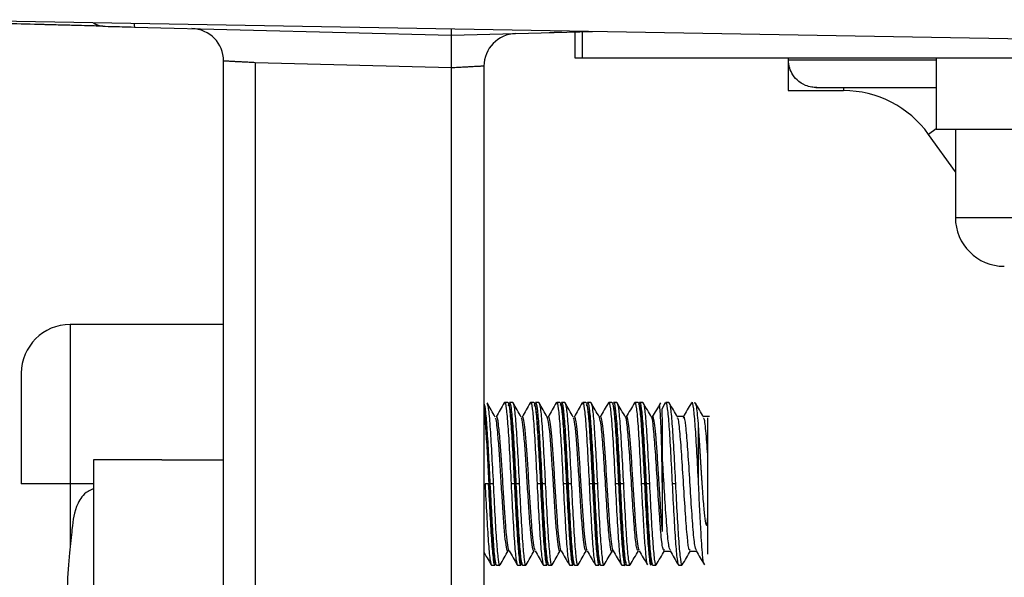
# Model space of a CAD drawing. Header units: millimetres. Extents: x -0.44 to 1.31, y -0.87 to 1.29.
# Tile 127 of 182: x 0.7142 to 0.7445, y -0.1491 to -0.132. Entities that reach past the tile are written whole.
import ezdxf

# ---------------------------------------------------------------- set-up
doc = ezdxf.new("R2010")
doc.units = ezdxf.units.MM

msp = doc.modelspace()

# ---------------------------------------------------------------- linework, layer by layer
at = {"color": 7, "linetype": 'Continuous', "lineweight": 25}
for p, q in [((0.748793, -0.132651), (0.710793, -0.131988)), ((0.716499, -0.132088), (0.7166, -0.132149)), ((0.717754, -0.132214), (0.727493, -0.132469)), ((0.727493, -0.132469), (0.73183, -0.132355)), ((0.731293, -0.133169), (0.731293, -0.132369)), ((0.720493, -0.154969), (0.720493, -0.13326)), ((0.727493, -0.133468), (0.721467, -0.133311)), ((0.721467, -0.133311), (0.721467, -0.154969)), ((0.728493, -0.133417), (0.728493, -0.154969)), ((0.731513, -0.133169), (0.731293, -0.133169)), ((0.749096, -0.133169), (0.731513, -0.133169)), ((0.737843, -0.133169), (0.737843, -0.133219)), ((0.737843, -0.133219), (0.737843, -0.133319)), ((0.737854, -0.133319), (0.737843, -0.133319)), ((0.737843, -0.133319), (0.737843, -0.134169)), ((0.742393, -0.133169), (0.742393, -0.133669)), ((0.727493, -0.154969), (0.727493, -0.133469)), ((0.742393, -0.133669), (0.742393, -0.135369)), ((0.737843, -0.134169), (0.739543, -0.134169)), ((0.738694, -0.134069), (0.742393, -0.134069)), ((0.74298, -0.136668), (0.742155, -0.135513)), ((0.752193, -0.135369), (0.742393, -0.135369)), ((0.74298, -0.135369), (0.74298, -0.137574)), ((0.74298, -0.137574), (0.74298, -0.138069)), ((0.74298, -0.138069), (0.744928, -0.138069)), ((0.720493, -0.141359), (0.715778, -0.141359)), ((0.729117, -0.143798), (0.729128, -0.143759)), ((0.729228, -0.143759), (0.729128, -0.143759)), ((0.729378, -0.143759), (0.729278, -0.143759)), ((0.729917, -0.1438), (0.729928, -0.143759)), ((0.730028, -0.143759), (0.729928, -0.143759)), ((0.730178, -0.143759), (0.730078, -0.143759)), ((0.730716, -0.143802), (0.730728, -0.143759)), ((0.730828, -0.143759), (0.730728, -0.143759)), ((0.730978, -0.143759), (0.730878, -0.143759)), ((0.731515, -0.143805), (0.731528, -0.143759)), ((0.731628, -0.143759), (0.731528, -0.143759)), ((0.731778, -0.143759), (0.731678, -0.143759)), ((0.732316, -0.143803), (0.732328, -0.143759)), ((0.732428, -0.143759), (0.732328, -0.143759)), ((0.732578, -0.143759), (0.732478, -0.143759)), ((0.733117, -0.143799), (0.733128, -0.143759)), ((0.733228, -0.143759), (0.733128, -0.143759)), ((0.733378, -0.143759), (0.733278, -0.143759)), ((0.734067, -0.143768), (0.733957, -0.143958)), ((0.734178, -0.143759), (0.734078, -0.143759)), ((0.734628, -0.144192), (0.734434, -0.144192)), ((0.735428, -0.144192), (0.735234, -0.144192)), ((0.735078, -0.144491), (0.735078, -0.146259)), ((0.718593, -0.145519), (0.716493, -0.145519)), ((0.716493, -0.145519), (0.716493, -0.161419)), ((0.718593, -0.145519), (0.720493, -0.145519)), ((0.715778, -0.146259), (0.714278, -0.146259)), ((0.716493, -0.146259), (0.715778, -0.146259)), ((0.728628, -0.146259), (0.728528, -0.146259)), ((0.728778, -0.146259), (0.728678, -0.146259)), ((0.729428, -0.146259), (0.729328, -0.146259)), ((0.729578, -0.146259), (0.729478, -0.146259)), ((0.730228, -0.146259), (0.730128, -0.146259)), ((0.730378, -0.146259), (0.730278, -0.146259)), ((0.731028, -0.146259), (0.730928, -0.146259)), ((0.731178, -0.146259), (0.731078, -0.146259)), ((0.731828, -0.146259), (0.731728, -0.146259)), ((0.731978, -0.146259), (0.731878, -0.146259)), ((0.732628, -0.146259), (0.732528, -0.146259)), ((0.732778, -0.146259), (0.732678, -0.146259)), ((0.733428, -0.146259), (0.733328, -0.146259)), ((0.733578, -0.146259), (0.733478, -0.146259)), ((0.733975, -0.146259), (0.733978, -0.146259)), ((0.734378, -0.146259), (0.734278, -0.146259)), ((0.735378, -0.147835), (0.735378, -0.147098)), ((0.734028, -0.148326), (0.734221, -0.148326)), ((0.734827, -0.148326), (0.735021, -0.148326)), ((0.728728, -0.148759), (0.728828, -0.148759)), ((0.728878, -0.148759), (0.728978, -0.148759)), ((0.729528, -0.148759), (0.729628, -0.148759)), ((0.729678, -0.148759), (0.729778, -0.148759)), ((0.730328, -0.148759), (0.730428, -0.148759)), ((0.730478, -0.148759), (0.730578, -0.148759)), ((0.731128, -0.148759), (0.731228, -0.148759)), ((0.731278, -0.148759), (0.731378, -0.148759)), ((0.731928, -0.148759), (0.732028, -0.148759)), ((0.732078, -0.148759), (0.732178, -0.148759)), ((0.732728, -0.148759), (0.732828, -0.148759)), ((0.732878, -0.148759), (0.732978, -0.148759)), ((0.733678, -0.148759), (0.733778, -0.148759)), ((0.734478, -0.148759), (0.734578, -0.148759))]:
    msp.add_line(p, q, dxfattribs=at)
at = {"color": 250, "linetype": 'Continuous', "lineweight": 25}
for p, q in [((0.731513, -0.132363), (0.731513, -0.133169)), ((0.737848, -0.133219), (0.742393, -0.133219)), ((0.739543, -0.134069), (0.739543, -0.134169)), ((0.742393, -0.135342), (0.742155, -0.135513)), ((0.715778, -0.141359), (0.715778, -0.146259)), ((0.715778, -0.146259), (0.715778, -0.148217))]:
    msp.add_line(p, q, dxfattribs=at)
at = {"color": 7, "linetype": 'Continuous', "lineweight": 25, "flags": 128}
for points in [[(0.71678, -0.132188), (0.716684, -0.132176), (0.716597, -0.132148)], [(0.730463, -0.148679), (0.730432, -0.148683), (0.730388, -0.148413), (0.730346, -0.1479), (0.730303, -0.147201), (0.730259, -0.146396), (0.730217, -0.145575), (0.730173, -0.144832), (0.730131, -0.14425), (0.730087, -0.143895), (0.730045, -0.143807), (0.730045, -0.143807)], [(0.732063, -0.148698), (0.732024, -0.14865), (0.73198, -0.148329), (0.731938, -0.147773), (0.731894, -0.147047), (0.731851, -0.146231), (0.731808, -0.145418), (0.731765, -0.144701), (0.731723, -0.144159), (0.731679, -0.143855), (0.731637, -0.143823), (0.731637, -0.143823)]]:
    msp.add_lwpolyline(points, dxfattribs=at)
at = {"color": 250, "linetype": 'Continuous', "lineweight": 25}
msp.add_arc((0.718388, -0.132129), 0.00064, 178.2066, 187.5715, dxfattribs=at)
at = {"color": 7, "linetype": 'Continuous', "lineweight": 25}
for centre, radius, start, end in [((0.719493, -0.13326), 0.001, 0, 88.5), ((0.729493, -0.133417), 0.001, 91.5, 180), ((0.739543, -0.137378), 0.003209, 35.5352, 90), ((0.74448, -0.138069), 0.0015, 180, 270), ((0.715778, -0.142859), 0.0015, 90, 180)]:
    msp.add_arc(centre, radius, start, end, dxfattribs=at)
for points, knots in [([(0.71678, -0.132188), (0.71678, -0.132188), (0.716755, -0.132187), (0.71668, -0.132186), (0.716632, -0.132184), (0.716609, -0.132184), (0.716593, -0.132183), (0.716585, -0.132183), (0.716429, -0.132179), (0.716212, -0.132173), (0.715787, -0.132162), (0.715558, -0.132156), (0.715259, -0.132148), (0.715103, -0.132144), (0.715034, -0.132142), (0.714988, -0.132141), (0.714963, -0.132141), (0.714595, -0.132131), (0.714234, -0.132121), (0.713859, -0.132112)], [0, 0, 0, 0, 0.125, 0.1875, 0.21875, 0.234375, 0.234375, 0.25, 0.25, 0.5, 0.5, 0.625, 0.6875, 0.71875, 0.734375, 0.734375, 0.75, 0.75, 1, 1, 1, 1]), ([(0.71678, -0.132188), (0.71678, -0.132188), (0.716884, -0.132191), (0.717243, -0.1322), (0.717497, -0.132207), (0.717754, -0.132214)], [0, 0, 0, 0, 0.5, 0.5, 1, 1, 1, 1]), ([(0.727483, -0.132279), (0.727484, -0.132306), (0.727485, -0.132382), (0.727489, -0.132451), (0.727492, -0.132463), (0.727493, -0.132469)], [0, 0, 0, 0, 0.219716, 0.625068, 1, 1, 1, 1]), ([(0.727493, -0.133469), (0.727494, -0.133448), (0.727495, -0.133384), (0.727496, -0.133253), (0.727497, -0.133081), (0.727496, -0.132906), (0.727496, -0.132756), (0.727495, -0.132633), (0.727495, -0.13254), (0.727494, -0.13248), (0.727493, -0.132473), (0.727493, -0.132469)], [0, 0, 0, 0, 0.039583, 0.123218, 0.250805, 0.381041, 0.50037, 0.62351, 0.747824, 0.87332, 1, 1, 1, 1]), ([(0.73089, -0.13238), (0.730766, -0.132383), (0.730665, -0.132386), (0.730529, -0.132389), (0.730495, -0.13239), (0.730495, -0.13239)], [0, 0, 0, 0, 0.5, 0.5, 1, 1, 1, 1]), ([(0.721467, -0.133311), (0.721434, -0.133309), (0.721371, -0.133306), (0.721279, -0.133301), (0.721193, -0.133296), (0.721114, -0.133292), (0.721042, -0.133288), (0.720976, -0.133285), (0.720917, -0.133282), (0.720865, -0.133279), (0.720818, -0.133277), (0.720742, -0.133273), (0.720647, -0.133268), (0.720558, -0.133263), (0.720503, -0.13326), (0.720497, -0.13326), (0.720493, -0.13326)], [0, 0, 0, 0, 0.063446, 0.123916, 0.181411, 0.23593, 0.287472, 0.336039, 0.381628, 0.424242, 0.463878, 0.500538, 0.630368, 0.756882, 0.88009, 1, 1, 1, 1]), ([(0.728493, -0.133417), (0.728492, -0.133417), (0.728491, -0.133417), (0.728477, -0.133418), (0.728454, -0.133419), (0.728423, -0.13342), (0.728381, -0.133423), (0.72833, -0.133425), (0.72827, -0.133428), (0.728202, -0.133432), (0.72812, -0.133436), (0.728015, -0.133442), (0.727875, -0.133449), (0.727698, -0.133458), (0.727564, -0.133465), (0.727493, -0.133469)], [0, 0, 0, 0, 0.059485, 0.119828, 0.181031, 0.243096, 0.306023, 0.369814, 0.434471, 0.499994, 0.564013, 0.646041, 0.746062, 0.864056, 1, 1, 1, 1]), ([(0.738721, -0.134068), (0.73872, -0.134068), (0.738669, -0.134074), (0.738543, -0.134059), (0.738331, -0.134002), (0.738121, -0.133866), (0.737955, -0.133655), (0.737877, -0.133465), (0.73786, -0.133354), (0.737854, -0.133319)], [0, 0, 0, 0, 0.002716, 0.11539, 0.271432, 0.538871, 0.751717, 0.920451, 1, 1, 1, 1]), ([(0.714278, -0.142859), (0.714278, -0.142859), (0.714278, -0.142895), (0.714278, -0.143032), (0.714278, -0.143133), (0.714278, -0.143384), (0.714278, -0.143534), (0.714278, -0.14386), (0.714278, -0.144037), (0.714278, -0.144581), (0.714278, -0.144959), (0.714278, -0.145655), (0.714278, -0.145975), (0.714278, -0.146259)], [0, 0, 0, 0, 0.125, 0.125, 0.25, 0.25, 0.375, 0.375, 0.5, 0.5, 0.75, 0.75, 1, 1, 1, 1]), ([(0.728493, -0.143779), (0.728508, -0.143817), (0.728525, -0.14391), (0.728548, -0.144125), (0.728556, -0.144208), (0.728571, -0.144394), (0.728578, -0.144495), (0.7286, -0.144828), (0.728616, -0.145093), (0.728648, -0.145662), (0.728663, -0.145966), (0.728678, -0.146259)], [0, 0, 0, 0, 0.25, 0.25, 0.375, 0.375, 0.5, 0.5, 0.75, 0.75, 1, 1, 1, 1]), ([(0.728863, -0.148672), (0.728856, -0.14869), (0.728834, -0.148743), (0.728797, -0.148522), (0.728754, -0.148055), (0.728712, -0.147372), (0.728667, -0.146567), (0.728627, -0.145725), (0.728581, -0.144945), (0.72854, -0.144313), (0.72851, -0.144028), (0.728494, -0.143933), (0.728493, -0.143928)], [0, 0, 0, 0, 0.062678, 0.178905, 0.295147, 0.411376, 0.527602, 0.643847, 0.760073, 0.876323, 0.99255, 1, 1, 1, 1]), ([(0.72884, -0.144203), (0.728798, -0.14413), (0.728714, -0.143985), (0.72863, -0.14384), (0.728588, -0.143768)], [0, 0, 0, 0, 0.499838, 1, 1, 1, 1]), ([(0.728589, -0.143801), (0.728602, -0.143833), (0.728631, -0.143905), (0.728678, -0.144452), (0.728728, -0.145275), (0.728761, -0.145931), (0.728778, -0.146259)], [0, 0, 0, 0, 0.2057672, 0.4705114, 0.7352557, 1, 1, 1, 1]), ([(0.729118, -0.143767), (0.729076, -0.143839), (0.728992, -0.143984), (0.728907, -0.144129), (0.728865, -0.144202)], [0, 0, 0, 0, 0.500168, 1, 1, 1, 1]), ([(0.729117, -0.143798), (0.729121, -0.143783), (0.729141, -0.143695), (0.729178, -0.143909), (0.729228, -0.144439), (0.729278, -0.145278), (0.729311, -0.145932), (0.729328, -0.146259)], [0, 0, 0, 0, 0.049644, 0.287233, 0.524822, 0.762411, 1, 1, 1, 1]), ([(0.729228, -0.143759), (0.729243, -0.143759), (0.72926, -0.143822), (0.729295, -0.144076), (0.729312, -0.144265), (0.729343, -0.144716), (0.72936, -0.144996), (0.729395, -0.145608), (0.729412, -0.14594), (0.729428, -0.146259)], [0, 0, 0, 0, 0.25, 0.25, 0.5, 0.5, 0.75, 0.75, 1, 1, 1, 1]), ([(0.729664, -0.148689), (0.729661, -0.148698), (0.729645, -0.148769), (0.729616, -0.148635), (0.72957, -0.148276), (0.72953, -0.147664), (0.729484, -0.146899), (0.729443, -0.14606), (0.729399, -0.145245), (0.729356, -0.144541), (0.729314, -0.144041), (0.729273, -0.143781), (0.729249, -0.143825), (0.729238, -0.143844)], [0, 0, 0, 0, 0.014498, 0.115517, 0.21653, 0.317562, 0.418574, 0.519607, 0.62062, 0.721644, 0.822662, 0.923675, 1, 1, 1, 1]), ([(0.729252, -0.143855), (0.729261, -0.143814), (0.729286, -0.14369), (0.729328, -0.143901), (0.729378, -0.144442), (0.729428, -0.145278), (0.729461, -0.145932), (0.729478, -0.146259)], [0, 0, 0, 0, 0.112734, 0.334551, 0.556367, 0.778184, 1, 1, 1, 1]), ([(0.729378, -0.143759), (0.729393, -0.143759), (0.72941, -0.143822), (0.729445, -0.144076), (0.729462, -0.144265), (0.729493, -0.144716), (0.72951, -0.144996), (0.729545, -0.145608), (0.729562, -0.14594), (0.729578, -0.146259)], [0, 0, 0, 0, 0.25, 0.25, 0.5, 0.5, 0.75, 0.75, 1, 1, 1, 1]), ([(0.72964, -0.144203), (0.729598, -0.14413), (0.729514, -0.143985), (0.72943, -0.14384), (0.729388, -0.143768)], [0, 0, 0, 0, 0.499838, 1, 1, 1, 1]), ([(0.729917, -0.143768), (0.729875, -0.14384), (0.729791, -0.143985), (0.729707, -0.14413), (0.729665, -0.144203)], [0, 0, 0, 0, 0.500175, 1, 1, 1, 1]), ([(0.729917, -0.1438), (0.72992, -0.143784), (0.729941, -0.143694), (0.729978, -0.143909), (0.730028, -0.14444), (0.730078, -0.145278), (0.730111, -0.145932), (0.730128, -0.146259)], [0, 0, 0, 0, 0.051914, 0.288935, 0.525957, 0.762978, 1, 1, 1, 1]), ([(0.730028, -0.143759), (0.730043, -0.143759), (0.73006, -0.143822), (0.730095, -0.144076), (0.730112, -0.144265), (0.730143, -0.144716), (0.73016, -0.144996), (0.730195, -0.145608), (0.730212, -0.14594), (0.730228, -0.146259)], [0, 0, 0, 0, 0.25, 0.25, 0.5, 0.5, 0.75, 0.75, 1, 1, 1, 1]), ([(0.730048, -0.143873), (0.730058, -0.143822), (0.730084, -0.143688), (0.730128, -0.143899), (0.730178, -0.144442), (0.730228, -0.145278), (0.730261, -0.145932), (0.730278, -0.146259)], [0, 0, 0, 0, 0.130456, 0.347842, 0.565228, 0.782614, 1, 1, 1, 1]), ([(0.730178, -0.143759), (0.730193, -0.143759), (0.73021, -0.143822), (0.730245, -0.144076), (0.730262, -0.144265), (0.730293, -0.144716), (0.73031, -0.144996), (0.730345, -0.145608), (0.730362, -0.14594), (0.730378, -0.146259)], [0, 0, 0, 0, 0.25, 0.25, 0.5, 0.5, 0.75, 0.75, 1, 1, 1, 1]), ([(0.73044, -0.144203), (0.730398, -0.144131), (0.730314, -0.143986), (0.73023, -0.14384), (0.730188, -0.143768)], [0, 0, 0, 0, 0.499838, 1, 1, 1, 1]), ([(0.730717, -0.143768), (0.730675, -0.143841), (0.730591, -0.143986), (0.730507, -0.144131), (0.730465, -0.144203)], [0, 0, 0, 0, 0.50016, 1, 1, 1, 1]), ([(0.730716, -0.143802), (0.73072, -0.143785), (0.73074, -0.143694), (0.730778, -0.143909), (0.730828, -0.14444), (0.730878, -0.145278), (0.730911, -0.145932), (0.730928, -0.146259)], [0, 0, 0, 0, 0.053797, 0.290348, 0.526899, 0.763449, 1, 1, 1, 1]), ([(0.730828, -0.143759), (0.730843, -0.143759), (0.73086, -0.143822), (0.730895, -0.144076), (0.730912, -0.144265), (0.730943, -0.144716), (0.73096, -0.144996), (0.730995, -0.145608), (0.731012, -0.14594), (0.731028, -0.146259)], [0, 0, 0, 0, 0.25, 0.25, 0.5, 0.5, 0.75, 0.75, 1, 1, 1, 1]), ([(0.731249, -0.148714), (0.731235, -0.148679), (0.731206, -0.148609), (0.731162, -0.148164), (0.731121, -0.147523), (0.731076, -0.146735), (0.731035, -0.145893), (0.73099, -0.145093), (0.730948, -0.144422), (0.730905, -0.143972), (0.730868, -0.143768), (0.730847, -0.143828), (0.73084, -0.143848)], [0, 0, 0, 0, 0.105257, 0.210517, 0.315785, 0.421041, 0.526318, 0.631574, 0.736848, 0.842105, 0.947366, 1, 1, 1, 1]), ([(0.730853, -0.143854), (0.730861, -0.143813), (0.730886, -0.14369), (0.730928, -0.143901), (0.730978, -0.144442), (0.731028, -0.145278), (0.731061, -0.145932), (0.731078, -0.146259)], [0, 0, 0, 0, 0.111111, 0.333333, 0.555556, 0.777778, 1, 1, 1, 1]), ([(0.730978, -0.143759), (0.730993, -0.143759), (0.73101, -0.143822), (0.731045, -0.144076), (0.731062, -0.144265), (0.731093, -0.144716), (0.73111, -0.144996), (0.731145, -0.145608), (0.731162, -0.14594), (0.731178, -0.146259)], [0, 0, 0, 0, 0.25, 0.25, 0.5, 0.5, 0.75, 0.75, 1, 1, 1, 1]), ([(0.73124, -0.144203), (0.731198, -0.144131), (0.731114, -0.143986), (0.73103, -0.14384), (0.730988, -0.143768)], [0, 0, 0, 0, 0.499838, 1, 1, 1, 1]), ([(0.731516, -0.143769), (0.731474, -0.143842), (0.73139, -0.143987), (0.731306, -0.144132), (0.731264, -0.144204)], [0, 0, 0, 0, 0.500153, 1, 1, 1, 1]), ([(0.731515, -0.143805), (0.73152, -0.143787), (0.73154, -0.143694), (0.731578, -0.143908), (0.731628, -0.14444), (0.731678, -0.145278), (0.731711, -0.145932), (0.731728, -0.146259)], [0, 0, 0, 0, 0.056995, 0.292746, 0.528498, 0.764249, 1, 1, 1, 1]), ([(0.731628, -0.143759), (0.731643, -0.143759), (0.73166, -0.143822), (0.731695, -0.144076), (0.731712, -0.144265), (0.731743, -0.144716), (0.73176, -0.144996), (0.731795, -0.145608), (0.731812, -0.14594), (0.731828, -0.146259)], [0, 0, 0, 0, 0.25, 0.25, 0.5, 0.5, 0.75, 0.75, 1, 1, 1, 1]), ([(0.731652, -0.143855), (0.731661, -0.143814), (0.731686, -0.14369), (0.731728, -0.143901), (0.731778, -0.144442), (0.731828, -0.145278), (0.731861, -0.145932), (0.731878, -0.146259)], [0, 0, 0, 0, 0.112734, 0.334551, 0.556367, 0.778184, 1, 1, 1, 1]), ([(0.731778, -0.143759), (0.731793, -0.143759), (0.73181, -0.143822), (0.731845, -0.144076), (0.731862, -0.144265), (0.731893, -0.144716), (0.73191, -0.144996), (0.731945, -0.145608), (0.731962, -0.14594), (0.731978, -0.146259)], [0, 0, 0, 0, 0.25, 0.25, 0.5, 0.5, 0.75, 0.75, 1, 1, 1, 1]), ([(0.73204, -0.144203), (0.731998, -0.144131), (0.731914, -0.143986), (0.73183, -0.143841), (0.731788, -0.143768)], [0, 0, 0, 0, 0.499837, 1, 1, 1, 1]), ([(0.732317, -0.143769), (0.732275, -0.143841), (0.732191, -0.143986), (0.732106, -0.144131), (0.732064, -0.144203)], [0, 0, 0, 0, 0.500131, 1, 1, 1, 1]), ([(0.732316, -0.143803), (0.73232, -0.143786), (0.73234, -0.143694), (0.732378, -0.143908), (0.732428, -0.14444), (0.732478, -0.145278), (0.732511, -0.145932), (0.732528, -0.146259)], [0, 0, 0, 0, 0.055216, 0.291412, 0.527608, 0.763804, 1, 1, 1, 1]), ([(0.732428, -0.143759), (0.732443, -0.143759), (0.73246, -0.143822), (0.732495, -0.144076), (0.732512, -0.144265), (0.732543, -0.144716), (0.73256, -0.144996), (0.732595, -0.145608), (0.732612, -0.14594), (0.732628, -0.146259)], [0, 0, 0, 0, 0.25, 0.25, 0.5, 0.5, 0.75, 0.75, 1, 1, 1, 1]), ([(0.732863, -0.148672), (0.732856, -0.14869), (0.732835, -0.148743), (0.732797, -0.148523), (0.732754, -0.148056), (0.732712, -0.147374), (0.732667, -0.146569), (0.732627, -0.145728), (0.732581, -0.144946), (0.73254, -0.144317), (0.732496, -0.143888), (0.732467, -0.143831), (0.732453, -0.143802)], [0, 0, 0, 0, 0.056303, 0.161151, 0.266012, 0.370862, 0.475709, 0.580574, 0.685421, 0.79029, 0.895138, 1, 1, 1, 1]), ([(0.73246, -0.143825), (0.732466, -0.143798), (0.732488, -0.143693), (0.732528, -0.143905), (0.732578, -0.144441), (0.732628, -0.145278), (0.732661, -0.145932), (0.732678, -0.146259)], [0, 0, 0, 0, 0.080179, 0.310134, 0.540089, 0.770045, 1, 1, 1, 1]), ([(0.732578, -0.143759), (0.732593, -0.143759), (0.73261, -0.143822), (0.732645, -0.144076), (0.732662, -0.144265), (0.732693, -0.144716), (0.73271, -0.144996), (0.732745, -0.145608), (0.732762, -0.14594), (0.732778, -0.146259)], [0, 0, 0, 0, 0.25, 0.25, 0.5, 0.5, 0.75, 0.75, 1, 1, 1, 1]), ([(0.73284, -0.144203), (0.732798, -0.14413), (0.732714, -0.143985), (0.73263, -0.14384), (0.732588, -0.143768)], [0, 0, 0, 0, 0.499838, 1, 1, 1, 1]), ([(0.733118, -0.143767), (0.733076, -0.143839), (0.732992, -0.143984), (0.732907, -0.144129), (0.732865, -0.144202)], [0, 0, 0, 0, 0.500152, 1, 1, 1, 1]), ([(0.733117, -0.143799), (0.733121, -0.143783), (0.733141, -0.143695), (0.733178, -0.143909), (0.733228, -0.144439), (0.733278, -0.145278), (0.733311, -0.145932), (0.733328, -0.146259)], [0, 0, 0, 0, 0.050012, 0.287509, 0.525006, 0.762503, 1, 1, 1, 1]), ([(0.733228, -0.143759), (0.733243, -0.143759), (0.73326, -0.143822), (0.733295, -0.144076), (0.733312, -0.144265), (0.733343, -0.144716), (0.73336, -0.144996), (0.733395, -0.145608), (0.733412, -0.14594), (0.733428, -0.146259)], [0, 0, 0, 0, 0.25, 0.25, 0.5, 0.5, 0.75, 0.75, 1, 1, 1, 1]), ([(0.733663, -0.148689), (0.733661, -0.148698), (0.733645, -0.148769), (0.733616, -0.148636), (0.73357, -0.148278), (0.73353, -0.147665), (0.733484, -0.146901), (0.733443, -0.146062), (0.733399, -0.145246), (0.733356, -0.144543), (0.733314, -0.144042), (0.733273, -0.143781), (0.733249, -0.143825), (0.733238, -0.143844)], [0, 0, 0, 0, 0.014174, 0.115157, 0.216135, 0.317131, 0.418107, 0.519105, 0.620082, 0.721071, 0.822053, 0.923031, 1, 1, 1, 1]), ([(0.733258, -0.143833), (0.733265, -0.143802), (0.733288, -0.143692), (0.733328, -0.143904), (0.733378, -0.144441), (0.733428, -0.145278), (0.733461, -0.145932), (0.733478, -0.146259)], [0, 0, 0, 0, 0.088885, 0.316663, 0.544442, 0.772221, 1, 1, 1, 1]), ([(0.733378, -0.143759), (0.733393, -0.143759), (0.73341, -0.143822), (0.733445, -0.144076), (0.733462, -0.144265), (0.733493, -0.144716), (0.73351, -0.144996), (0.733545, -0.145608), (0.733562, -0.14594), (0.733578, -0.146259)], [0, 0, 0, 0, 0.25, 0.25, 0.5, 0.5, 0.75, 0.75, 1, 1, 1, 1]), ([(0.73364, -0.144203), (0.733598, -0.144131), (0.733514, -0.143986), (0.73343, -0.14384), (0.733388, -0.143768)], [0, 0, 0, 0, 0.499838, 1, 1, 1, 1]), ([(0.733918, -0.143767), (0.733876, -0.143839), (0.733791, -0.143985), (0.733707, -0.14413), (0.733665, -0.144202)], [0, 0, 0, 0, 0.500173, 1, 1, 1, 1]), ([(0.733975, -0.146259), (0.733973, -0.14609), (0.733969, -0.145769), (0.733957, -0.14519), (0.733942, -0.144645), (0.733925, -0.144223), (0.733903, -0.143926), (0.733888, -0.143799), (0.733876, -0.143846), (0.733874, -0.143851)], [0, 0, 0, 0, 0.1297193, 0.2476508, 0.4605118, 0.6132748, 0.7424617, 0.972396, 1, 1, 1, 1]), ([(0.733978, -0.144408), (0.733976, -0.144298), (0.733974, -0.144078), (0.733965, -0.143942), (0.733958, -0.143975), (0.733956, -0.143986)], [0, 0, 0, 0, 0.403329, 0.806208, 1, 1, 1, 1]), ([(0.734066, -0.143801), (0.73407, -0.143785), (0.734091, -0.143694), (0.734128, -0.143909), (0.734178, -0.14444), (0.734228, -0.145278), (0.734261, -0.145932), (0.734278, -0.146259)], [0, 0, 0, 0, 0.053059, 0.289794, 0.526529, 0.763265, 1, 1, 1, 1]), ([(0.734178, -0.143759), (0.734193, -0.143759), (0.73421, -0.143822), (0.734245, -0.144076), (0.734262, -0.144265), (0.734293, -0.144716), (0.73431, -0.144996), (0.734345, -0.145608), (0.734362, -0.14594), (0.734378, -0.146259)], [0, 0, 0, 0, 0.25, 0.25, 0.5, 0.5, 0.75, 0.75, 1, 1, 1, 1]), ([(0.73444, -0.144203), (0.734398, -0.144131), (0.734314, -0.143986), (0.73423, -0.14384), (0.734188, -0.143768)], [0, 0, 0, 0, 0.499838, 1, 1, 1, 1]), ([(0.734867, -0.143768), (0.734825, -0.14384), (0.734741, -0.143985), (0.734657, -0.14413), (0.734615, -0.144203)], [0, 0, 0, 0, 0.500161, 1, 1, 1, 1]), ([(0.734866, -0.143801), (0.73487, -0.143785), (0.734891, -0.143694), (0.734928, -0.143909), (0.734978, -0.14444), (0.735028, -0.145278), (0.735061, -0.145932), (0.735078, -0.146259)], [0, 0, 0, 0, 0.052979, 0.289735, 0.52649, 0.763245, 1, 1, 1, 1]), ([(0.734966, -0.14377), (0.734975, -0.143753), (0.734983, -0.143755), (0.735002, -0.143799), (0.735011, -0.143842), (0.735041, -0.14403), (0.73506, -0.144237), (0.735078, -0.144491)], [0, 0, 0, 0, 0.25, 0.25, 0.5, 0.5, 1, 1, 1, 1]), ([(0.73524, -0.144203), (0.735198, -0.144131), (0.735114, -0.143986), (0.73503, -0.143841), (0.734988, -0.143768)], [0, 0, 0, 0, 0.499838, 1, 1, 1, 1]), ([(0.72924, -0.148291), (0.729236, -0.148305), (0.729217, -0.148365), (0.729184, -0.148231), (0.729139, -0.147895), (0.729099, -0.147354), (0.729053, -0.146696), (0.729012, -0.145982), (0.728967, -0.145305), (0.728928, -0.144777), (0.728893, -0.144441), (0.728864, -0.144232), (0.728847, -0.14425), (0.728841, -0.144257)], [0, 0, 0, 0, 0.032779, 0.140866, 0.249846, 0.357011, 0.466392, 0.573443, 0.682597, 0.79035, 0.871451, 0.953751, 1, 1, 1, 1]), ([(0.729264, -0.148312), (0.729264, -0.148312), (0.729251, -0.14832), (0.729224, -0.14816), (0.729184, -0.14783), (0.729147, -0.147331), (0.729106, -0.14674), (0.729069, -0.146101), (0.729029, -0.145478), (0.728985, -0.144862), (0.728939, -0.144388), (0.7289, -0.144155), (0.72888, -0.144207), (0.728877, -0.144215)], [0, 0, 0, 0, 0.0007518, 0.1025587, 0.2039082, 0.3040751, 0.4062769, 0.506322, 0.6078279, 0.7095144, 0.8430105, 0.978155, 1, 1, 1, 1]), ([(0.730041, -0.148299), (0.730029, -0.148309), (0.730004, -0.148333), (0.729961, -0.148085), (0.729919, -0.147638), (0.729875, -0.147028), (0.729831, -0.146331), (0.72979, -0.145625), (0.729744, -0.144991), (0.729704, -0.144512), (0.729666, -0.144246), (0.729646, -0.144234), (0.72964, -0.144231)], [0, 0, 0, 0, 0.089526, 0.198533, 0.305551, 0.41399, 0.522075, 0.62941, 0.738285, 0.844994, 0.954038, 1, 1, 1, 1]), ([(0.730065, -0.148293), (0.730058, -0.148283), (0.730037, -0.148257), (0.730002, -0.148005), (0.729965, -0.147581), (0.729925, -0.147026), (0.729886, -0.146402), (0.729848, -0.145763), (0.729807, -0.145173), (0.72977, -0.144681), (0.729731, -0.144341), (0.729695, -0.144174), (0.729673, -0.144209), (0.729665, -0.144222)], [0, 0, 0, 0, 0.05689, 0.155252, 0.251428, 0.349376, 0.447046, 0.543409, 0.641808, 0.738197, 0.835834, 0.933807, 1, 1, 1, 1]), ([(0.73084, -0.14829), (0.730835, -0.148305), (0.730816, -0.148364), (0.730783, -0.148225), (0.730738, -0.147883), (0.730697, -0.147338), (0.730652, -0.146677), (0.730611, -0.145964), (0.730566, -0.145287), (0.730524, -0.144723), (0.730481, -0.144325), (0.730453, -0.144246), (0.730439, -0.144208)], [0, 0, 0, 0, 0.035436, 0.143299, 0.251891, 0.358779, 0.467822, 0.57453, 0.683398, 0.790738, 0.898812, 1, 1, 1, 1]), ([(0.730865, -0.148306), (0.730864, -0.148307), (0.73085, -0.148314), (0.730821, -0.148146), (0.730782, -0.147802), (0.730744, -0.147296), (0.730703, -0.146701), (0.730666, -0.146061), (0.730627, -0.14544), (0.730587, -0.144897), (0.73055, -0.144475), (0.730509, -0.144237), (0.730482, -0.144154), (0.730467, -0.144207), (0.730465, -0.144213)], [0, 0, 0, 0, 0.011122, 0.109358, 0.206863, 0.303563, 0.402053, 0.498381, 0.596364, 0.694231, 0.790638, 0.889143, 0.985717, 1, 1, 1, 1]), ([(0.731641, -0.148301), (0.731629, -0.14831), (0.731603, -0.148331), (0.731559, -0.148076), (0.731518, -0.147623), (0.731474, -0.14701), (0.73143, -0.146312), (0.731388, -0.145607), (0.731343, -0.144976), (0.731302, -0.144502), (0.731266, -0.144242), (0.731246, -0.144233), (0.73124, -0.14423)], [0, 0, 0, 0, 0.092353, 0.201392, 0.308364, 0.416886, 0.524892, 0.632328, 0.741173, 0.847916, 0.956983, 1, 1, 1, 1]), ([(0.731665, -0.148295), (0.731657, -0.148282), (0.731636, -0.148249), (0.7316, -0.147983), (0.731563, -0.147549), (0.731522, -0.146989), (0.731483, -0.146362), (0.731446, -0.145724), (0.731405, -0.145138), (0.731368, -0.144658), (0.731328, -0.144312), (0.731302, -0.144237), (0.731288, -0.1442)], [0, 0, 0, 0, 0.067844, 0.172366, 0.274554, 0.378812, 0.482467, 0.585061, 0.689664, 0.792015, 0.895983, 1, 1, 1, 1]), ([(0.73244, -0.148313), (0.732439, -0.148314), (0.732419, -0.148413), (0.732382, -0.148228), (0.732324, -0.147735), (0.732265, -0.146897), (0.73221, -0.14594), (0.73215, -0.145055), (0.732096, -0.144392), (0.732058, -0.144272), (0.732039, -0.144213)], [0, 0, 0, 0, 0.002452, 0.145709, 0.289508, 0.433946, 0.576872, 0.721976, 0.864788, 1, 1, 1, 1]), ([(0.732465, -0.148302), (0.732463, -0.148302), (0.732448, -0.148307), (0.732418, -0.148129), (0.73238, -0.147774), (0.732342, -0.147261), (0.732301, -0.146661), (0.732264, -0.146021), (0.732224, -0.145403), (0.732185, -0.144867), (0.732147, -0.144453), (0.732106, -0.144229), (0.732081, -0.144152), (0.732067, -0.144205), (0.732065, -0.144209)], [0, 0, 0, 0, 0.0151342, 0.1136584, 0.2111613, 0.3082387, 0.4068902, 0.5033393, 0.601649, 0.6995518, 0.7962752, 0.8949814, 0.991618, 1, 1, 1, 1]), ([(0.733241, -0.148299), (0.733223, -0.148301), (0.733187, -0.148305), (0.73313, -0.1478), (0.733073, -0.147005), (0.733016, -0.146054), (0.732956, -0.145135), (0.732901, -0.144488), (0.732861, -0.144171), (0.732841, -0.144206), (0.732841, -0.144207)], [0, 0, 0, 0, 0.132375, 0.27693, 0.42097, 0.564361, 0.70948, 0.852423, 0.997627, 1, 1, 1, 1]), ([(0.733265, -0.148294), (0.733256, -0.148278), (0.733234, -0.148239), (0.733197, -0.14796), (0.73316, -0.147517), (0.73312, -0.146951), (0.733081, -0.146322), (0.733043, -0.145685), (0.733002, -0.145106), (0.732965, -0.144627), (0.732925, -0.144316), (0.732896, -0.144176), (0.73288, -0.144203), (0.732877, -0.144208)], [0, 0, 0, 0, 0.069867, 0.171541, 0.27098, 0.372567, 0.473268, 0.573305, 0.675097, 0.774633, 0.875977, 0.977069, 1, 1, 1, 1]), ([(0.734041, -0.148282), (0.734026, -0.148295), (0.733992, -0.148324), (0.733936, -0.147873), (0.73388, -0.147109), (0.733822, -0.146165), (0.733763, -0.145233), (0.733708, -0.144544), (0.733665, -0.144195), (0.733643, -0.144224), (0.733641, -0.144228)], [0, 0, 0, 0, 0.115178, 0.26018, 0.403739, 0.547569, 0.692336, 0.835388, 0.98069, 1, 1, 1, 1]), ([(0.733978, -0.14772), (0.733965, -0.147559), (0.733939, -0.147233), (0.733898, -0.14662), (0.733862, -0.145981), (0.733821, -0.145367), (0.733782, -0.144837), (0.733745, -0.144432), (0.733704, -0.144222), (0.733679, -0.14415), (0.733666, -0.144202), (0.733666, -0.144203)], [0, 0, 0, 0, 0.124391, 0.250457, 0.37372, 0.499561, 0.62451, 0.748374, 0.874559, 0.997985, 1, 1, 1, 1]), ([(0.734828, -0.148274), (0.734819, -0.148286), (0.734792, -0.148322), (0.734743, -0.147936), (0.734687, -0.147211), (0.734628, -0.146275), (0.73457, -0.145335), (0.734514, -0.1446), (0.734465, -0.144202), (0.734437, -0.144233), (0.734428, -0.144244)], [0, 0, 0, 0, 0.064575, 0.2099419, 0.3532711, 0.4977874, 0.642125, 0.7855417, 0.9308568, 1, 1, 1, 1]), ([(0.735027, -0.148299), (0.735011, -0.148281), (0.734977, -0.148243), (0.734923, -0.147706), (0.734865, -0.146897), (0.73481, -0.145952), (0.734751, -0.145066), (0.734697, -0.144434), (0.734649, -0.144143), (0.734622, -0.144227), (0.734615, -0.144251)], [0, 0, 0, 0, 0.1158418, 0.2533912, 0.391713, 0.5285133, 0.6674193, 0.8040754, 0.942771, 1, 1, 1, 1]), ([(0.735378, -0.145468), (0.735359, -0.145201), (0.735321, -0.144666), (0.735274, -0.144249), (0.735248, -0.144251), (0.735241, -0.144251)], [0, 0, 0, 0, 0.419808, 0.843134, 1, 1, 1, 1]), ([(0.735378, -0.145468), (0.735378, -0.145231), (0.735378, -0.144758), (0.735378, -0.144312), (0.735378, -0.144252), (0.735378, -0.144226)], [0, 0, 0, 0, 0.359661, 0.720105, 1, 1, 1, 1]), ([(0.733978, -0.146259), (0.733978, -0.146129), (0.733978, -0.145988), (0.733978, -0.145685), (0.733978, -0.145523), (0.733978, -0.14519), (0.733978, -0.145019), (0.733978, -0.144692), (0.733978, -0.144537), (0.733978, -0.144408)], [0, 0, 0, 0, 0.25, 0.25, 0.5, 0.5, 0.75, 0.75, 1, 1, 1, 1]), ([(0.735078, -0.144491), (0.73508, -0.144529), (0.735085, -0.144604), (0.735093, -0.144726), (0.735102, -0.144852), (0.73511, -0.144981), (0.735118, -0.145114), (0.735127, -0.145248), (0.735135, -0.145383), (0.735144, -0.145518), (0.735152, -0.145652), (0.73516, -0.145784), (0.735168, -0.145914), (0.735176, -0.146041), (0.735184, -0.146164), (0.735192, -0.146284), (0.735204, -0.146474), (0.735222, -0.146719), (0.735245, -0.146994), (0.735267, -0.14721), (0.735286, -0.147352), (0.7353, -0.147437), (0.73531, -0.147481), (0.735319, -0.147511), (0.735326, -0.147528), (0.735336, -0.147534), (0.735345, -0.147517), (0.735352, -0.147484), (0.73536, -0.147429), (0.735366, -0.147345), (0.735372, -0.147204), (0.735377, -0.146996), (0.735377, -0.146822), (0.735378, -0.146726)], [0, 0, 0, 0, 0.037558, 0.074822, 0.1117, 0.148106, 0.183958, 0.219181, 0.253707, 0.287476, 0.320434, 0.352537, 0.383746, 0.414032, 0.443371, 0.471759, 0.499534, 0.579395, 0.647969, 0.704565, 0.748997, 0.76673, 0.780746, 0.79116, 0.798183, 0.802433, 0.806128, 0.812061, 0.826085, 0.846976, 0.874803, 0.931044, 1, 1, 1, 1]), ([(0.734227, -0.14829), (0.734213, -0.148281), (0.73418, -0.14826), (0.734127, -0.147757), (0.73407, -0.146968), (0.734021, -0.146132), (0.73399, -0.145655), (0.733978, -0.145468)], [0, 0, 0, 0, 0.174239, 0.401575, 0.629026, 0.854821, 1, 1, 1, 1]), ([(0.735378, -0.146726), (0.735378, -0.146676), (0.735378, -0.146569), (0.735377, -0.146406), (0.735378, -0.14624), (0.735378, -0.14605), (0.735378, -0.145785), (0.735378, -0.145588), (0.735378, -0.145468)], [0, 0, 0, 0, 0.115286, 0.24982, 0.374348, 0.498817, 0.692404, 1, 1, 1, 1]), ([(0.716489, -0.146409), (0.716432, -0.146435), (0.716184, -0.146546), (0.715891, -0.147064), (0.715855, -0.147483), (0.715753, -0.148392), (0.71568, -0.149448), (0.715617, -0.150535), (0.715581, -0.151298), (0.71557, -0.151528)], [0, 0, 0, 0, 0.029297, 0.129081, 0.372223, 0.528639, 0.708763, 0.912103, 1, 1, 1, 1]), ([(0.728528, -0.146259), (0.728543, -0.146578), (0.72856, -0.146909), (0.728595, -0.147522), (0.728612, -0.147801), (0.728643, -0.148252), (0.72866, -0.148442), (0.728695, -0.148695), (0.728712, -0.148759), (0.728728, -0.148759)], [0, 0, 0, 0, 0.25, 0.25, 0.5, 0.5, 0.75, 0.75, 1, 1, 1, 1]), ([(0.728628, -0.146259), (0.728644, -0.146585), (0.728678, -0.147239), (0.728728, -0.148078), (0.728778, -0.148609), (0.728815, -0.148823), (0.728835, -0.148733), (0.728838, -0.148717)], [0, 0, 0, 0, 0.237093, 0.474186, 0.711279, 0.948372, 1, 1, 1, 1]), ([(0.728678, -0.146259), (0.728693, -0.146578), (0.72871, -0.146909), (0.728745, -0.147522), (0.728762, -0.147801), (0.728793, -0.148252), (0.72881, -0.148442), (0.728845, -0.148695), (0.728862, -0.148759), (0.728878, -0.148759)], [0, 0, 0, 0, 0.25, 0.25, 0.5, 0.5, 0.75, 0.75, 1, 1, 1, 1]), ([(0.728778, -0.146259), (0.728794, -0.146585), (0.728828, -0.147239), (0.728878, -0.148078), (0.728928, -0.148609), (0.728965, -0.148823), (0.728985, -0.148733), (0.728989, -0.148716)], [0, 0, 0, 0, 0.236757, 0.473514, 0.710272, 0.947029, 1, 1, 1, 1]), ([(0.729328, -0.146259), (0.729343, -0.146578), (0.72936, -0.146909), (0.729395, -0.147522), (0.729412, -0.147801), (0.729443, -0.148252), (0.72946, -0.148442), (0.729495, -0.148695), (0.729512, -0.148759), (0.729528, -0.148759)], [0, 0, 0, 0, 0.25, 0.25, 0.5, 0.5, 0.75, 0.75, 1, 1, 1, 1]), ([(0.729428, -0.146259), (0.729444, -0.146585), (0.729478, -0.147239), (0.729528, -0.148078), (0.729578, -0.148609), (0.729615, -0.148823), (0.729635, -0.148733), (0.729638, -0.148717)], [0, 0, 0, 0, 0.237073, 0.474145, 0.711218, 0.948291, 1, 1, 1, 1]), ([(0.729478, -0.146259), (0.729493, -0.146578), (0.72951, -0.146909), (0.729545, -0.147522), (0.729562, -0.147801), (0.729593, -0.148252), (0.72961, -0.148442), (0.729645, -0.148695), (0.729662, -0.148759), (0.729678, -0.148759)], [0, 0, 0, 0, 0.25, 0.25, 0.5, 0.5, 0.75, 0.75, 1, 1, 1, 1]), ([(0.729578, -0.146259), (0.729594, -0.146585), (0.729628, -0.147239), (0.729678, -0.148078), (0.729728, -0.148609), (0.729765, -0.148823), (0.729785, -0.148733), (0.729789, -0.148716)], [0, 0, 0, 0, 0.236721, 0.473442, 0.710163, 0.946884, 1, 1, 1, 1]), ([(0.730128, -0.146259), (0.730143, -0.146578), (0.73016, -0.146909), (0.730195, -0.147522), (0.730212, -0.147801), (0.730243, -0.148252), (0.73026, -0.148442), (0.730295, -0.148695), (0.730312, -0.148759), (0.730328, -0.148759)], [0, 0, 0, 0, 0.25, 0.25, 0.5, 0.5, 0.75, 0.75, 1, 1, 1, 1]), ([(0.730228, -0.146259), (0.730244, -0.146585), (0.730278, -0.147239), (0.730328, -0.148078), (0.730378, -0.148609), (0.730415, -0.148823), (0.730435, -0.148733), (0.730438, -0.148717)], [0, 0, 0, 0, 0.237098, 0.474196, 0.711294, 0.948392, 1, 1, 1, 1]), ([(0.730278, -0.146259), (0.730293, -0.146578), (0.73031, -0.146909), (0.730345, -0.147522), (0.730362, -0.147801), (0.730393, -0.148252), (0.73041, -0.148442), (0.730445, -0.148695), (0.730462, -0.148759), (0.730478, -0.148759)], [0, 0, 0, 0, 0.25, 0.25, 0.5, 0.5, 0.75, 0.75, 1, 1, 1, 1]), ([(0.730378, -0.146259), (0.730394, -0.146585), (0.730428, -0.147239), (0.730478, -0.148078), (0.730528, -0.148609), (0.730565, -0.148823), (0.730585, -0.148733), (0.730589, -0.148716)], [0, 0, 0, 0, 0.236801, 0.473603, 0.710404, 0.947206, 1, 1, 1, 1]), ([(0.730928, -0.146259), (0.730943, -0.146578), (0.73096, -0.146909), (0.730995, -0.147522), (0.731012, -0.147801), (0.731043, -0.148252), (0.73106, -0.148442), (0.731095, -0.148695), (0.731112, -0.148759), (0.731128, -0.148759)], [0, 0, 0, 0, 0.25, 0.25, 0.5, 0.5, 0.75, 0.75, 1, 1, 1, 1]), ([(0.731028, -0.146259), (0.731044, -0.146585), (0.731078, -0.147239), (0.731128, -0.148078), (0.731178, -0.148609), (0.731215, -0.148823), (0.731235, -0.148733), (0.731238, -0.148717)], [0, 0, 0, 0, 0.2370795, 0.4741591, 0.7112386, 0.9483181, 1, 1, 1, 1]), ([(0.731078, -0.146259), (0.731093, -0.146578), (0.73111, -0.146909), (0.731145, -0.147522), (0.731162, -0.147801), (0.731193, -0.148252), (0.73121, -0.148442), (0.731245, -0.148695), (0.731262, -0.148759), (0.731278, -0.148759)], [0, 0, 0, 0, 0.25, 0.25, 0.5, 0.5, 0.75, 0.75, 1, 1, 1, 1]), ([(0.731178, -0.146259), (0.731194, -0.146585), (0.731228, -0.147239), (0.731278, -0.148078), (0.731328, -0.148609), (0.731365, -0.148823), (0.731385, -0.148733), (0.731389, -0.148716)], [0, 0, 0, 0, 0.236756, 0.473511, 0.710267, 0.947022, 1, 1, 1, 1]), ([(0.731728, -0.146259), (0.731743, -0.146578), (0.73176, -0.146909), (0.731795, -0.147522), (0.731812, -0.147801), (0.731843, -0.148252), (0.73186, -0.148442), (0.731895, -0.148695), (0.731912, -0.148759), (0.731928, -0.148759)], [0, 0, 0, 0, 0.25, 0.25, 0.5, 0.5, 0.75, 0.75, 1, 1, 1, 1]), ([(0.731828, -0.146259), (0.731844, -0.146585), (0.731878, -0.147239), (0.731928, -0.148078), (0.731978, -0.148609), (0.732015, -0.148823), (0.732035, -0.148733), (0.732038, -0.148717)], [0, 0, 0, 0, 0.237104, 0.474207, 0.711311, 0.948415, 1, 1, 1, 1]), ([(0.731878, -0.146259), (0.731893, -0.146578), (0.73191, -0.146909), (0.731945, -0.147522), (0.731962, -0.147801), (0.731993, -0.148252), (0.73201, -0.148442), (0.732045, -0.148695), (0.732062, -0.148759), (0.732078, -0.148759)], [0, 0, 0, 0, 0.25, 0.25, 0.5, 0.5, 0.75, 0.75, 1, 1, 1, 1]), ([(0.731978, -0.146259), (0.731994, -0.146585), (0.732028, -0.147239), (0.732078, -0.148078), (0.732128, -0.148609), (0.732165, -0.148823), (0.732185, -0.148733), (0.732189, -0.148716)], [0, 0, 0, 0, 0.23674, 0.47348, 0.71022, 0.94696, 1, 1, 1, 1]), ([(0.732528, -0.146259), (0.732543, -0.146578), (0.73256, -0.146909), (0.732595, -0.147522), (0.732612, -0.147801), (0.732643, -0.148252), (0.73266, -0.148442), (0.732695, -0.148695), (0.732712, -0.148759), (0.732728, -0.148759)], [0, 0, 0, 0, 0.25, 0.25, 0.5, 0.5, 0.75, 0.75, 1, 1, 1, 1]), ([(0.732628, -0.146259), (0.732644, -0.146585), (0.732678, -0.147239), (0.732728, -0.148078), (0.732778, -0.148609), (0.732815, -0.148823), (0.732835, -0.148733), (0.732838, -0.148717)], [0, 0, 0, 0, 0.237084, 0.474169, 0.711253, 0.948337, 1, 1, 1, 1]), ([(0.732678, -0.146259), (0.732693, -0.146578), (0.73271, -0.146909), (0.732745, -0.147522), (0.732762, -0.147801), (0.732793, -0.148252), (0.73281, -0.148442), (0.732845, -0.148695), (0.732862, -0.148759), (0.732878, -0.148759)], [0, 0, 0, 0, 0.25, 0.25, 0.5, 0.5, 0.75, 0.75, 1, 1, 1, 1]), ([(0.732778, -0.146259), (0.732794, -0.146585), (0.732828, -0.147239), (0.732878, -0.148078), (0.732928, -0.148609), (0.732965, -0.148823), (0.732985, -0.148733), (0.732989, -0.148716)], [0, 0, 0, 0, 0.236737, 0.473473, 0.71021, 0.946947, 1, 1, 1, 1]), ([(0.733328, -0.146259), (0.733342, -0.146544), (0.733371, -0.147118), (0.733416, -0.147879), (0.733458, -0.148433), (0.733493, -0.148722), (0.733512, -0.148719), (0.733516, -0.148718)], [0, 0, 0, 0, 0.232011, 0.465989, 0.696199, 0.93103, 1, 1, 1, 1]), ([(0.733428, -0.146259), (0.733443, -0.146563), (0.733474, -0.147174), (0.733522, -0.147974), (0.73357, -0.148552), (0.73361, -0.148826), (0.733633, -0.148725), (0.733639, -0.148703)], [0, 0, 0, 0, 0.221275, 0.443611, 0.663847, 0.925408, 1, 1, 1, 1]), ([(0.733478, -0.146259), (0.733493, -0.146578), (0.73351, -0.146909), (0.733545, -0.147522), (0.733562, -0.147801), (0.733593, -0.148252), (0.73361, -0.148442), (0.733645, -0.148695), (0.733662, -0.148759), (0.733678, -0.148759)], [0, 0, 0, 0, 0.25, 0.25, 0.5, 0.5, 0.75, 0.75, 1, 1, 1, 1]), ([(0.733578, -0.146259), (0.733594, -0.146585), (0.733628, -0.147239), (0.733678, -0.148078), (0.733728, -0.148609), (0.733765, -0.148823), (0.733785, -0.148733), (0.733789, -0.148716)], [0, 0, 0, 0, 0.236718, 0.473436, 0.710154, 0.946872, 1, 1, 1, 1]), ([(0.733978, -0.146666), (0.733978, -0.146623), (0.733977, -0.146536), (0.733977, -0.1464), (0.733976, -0.146306), (0.733975, -0.146259)], [0, 0, 0, 0, 0.32012, 0.653767, 1, 1, 1, 1]), ([(0.734278, -0.146259), (0.734293, -0.146578), (0.73431, -0.146909), (0.734345, -0.147522), (0.734362, -0.147801), (0.734393, -0.148252), (0.73441, -0.148442), (0.734445, -0.148695), (0.734462, -0.148759), (0.734478, -0.148759)], [0, 0, 0, 0, 0.25, 0.25, 0.5, 0.5, 0.75, 0.75, 1, 1, 1, 1]), ([(0.734378, -0.146259), (0.734394, -0.146585), (0.734428, -0.147239), (0.734478, -0.148078), (0.734528, -0.148609), (0.734565, -0.148823), (0.734585, -0.148733), (0.734589, -0.148716)], [0, 0, 0, 0, 0.23678, 0.47356, 0.71034, 0.94712, 1, 1, 1, 1]), ([(0.735078, -0.146259), (0.73509, -0.146523), (0.735107, -0.146862), (0.735124, -0.147197), (0.73513, -0.147296), (0.73514, -0.147484), (0.735157, -0.147811), (0.735181, -0.148224), (0.735205, -0.148513), (0.735228, -0.148685), (0.735241, -0.148698), (0.735247, -0.148705)], [0, 0, 0, 0, 0.202885, 0.259907, 0.276982, 0.286457, 0.421069, 0.57267, 0.734442, 0.859013, 1, 1, 1, 1]), ([(0.733978, -0.14772), (0.733978, -0.147692), (0.733978, -0.14763), (0.733978, -0.147523), (0.733978, -0.147396), (0.733978, -0.14721), (0.733977, -0.146994), (0.733977, -0.146795), (0.733978, -0.146696), (0.733978, -0.146666)], [0, 0, 0, 0, 0.103683, 0.221153, 0.352802, 0.498877, 0.75787, 0.925777, 1, 1, 1, 1]), ([(0.735378, -0.14842), (0.735378, -0.14841), (0.735378, -0.148386), (0.735378, -0.148101), (0.735378, -0.147847), (0.735378, -0.147826)], [0, 0, 0, 0, 0.435082, 0.953867, 1, 1, 1, 1]), ([(0.728493, -0.148364), (0.728526, -0.148419), (0.7286, -0.148548), (0.728675, -0.148676), (0.728717, -0.148749)], [0, 0, 0, 0, 0.435259, 1, 1, 1, 1]), ([(0.728988, -0.148749), (0.72903, -0.148677), (0.729114, -0.148532), (0.729198, -0.148387), (0.72924, -0.148314)], [0, 0, 0, 0, 0.500162, 1, 1, 1, 1]), ([(0.729264, -0.148313), (0.729306, -0.148385), (0.72939, -0.14853), (0.729474, -0.148675), (0.729516, -0.148748)], [0, 0, 0, 0, 0.499853, 1, 1, 1, 1]), ([(0.729788, -0.148749), (0.72983, -0.148677), (0.729914, -0.148532), (0.729998, -0.148387), (0.73004, -0.148314)], [0, 0, 0, 0, 0.500163, 1, 1, 1, 1]), ([(0.730065, -0.148315), (0.730107, -0.148387), (0.730191, -0.148532), (0.730275, -0.148677), (0.730317, -0.148749)], [0, 0, 0, 0, 0.499869, 1, 1, 1, 1]), ([(0.730588, -0.14875), (0.73063, -0.148677), (0.730714, -0.148532), (0.730798, -0.148387), (0.73084, -0.148314)], [0, 0, 0, 0, 0.500162, 1, 1, 1, 1]), ([(0.730865, -0.148316), (0.730908, -0.148388), (0.730992, -0.148533), (0.731076, -0.148678), (0.731118, -0.148751)], [0, 0, 0, 0, 0.499839, 1, 1, 1, 1]), ([(0.731388, -0.148749), (0.73143, -0.148677), (0.731514, -0.148532), (0.731598, -0.148387), (0.73164, -0.148314)], [0, 0, 0, 0, 0.500162, 1, 1, 1, 1]), ([(0.731665, -0.148315), (0.731707, -0.148387), (0.731791, -0.148533), (0.731875, -0.148678), (0.731917, -0.14875)], [0, 0, 0, 0, 0.499824, 1, 1, 1, 1]), ([(0.732188, -0.148749), (0.73223, -0.148677), (0.732314, -0.148532), (0.732398, -0.148387), (0.73244, -0.148314)], [0, 0, 0, 0, 0.500162, 1, 1, 1, 1]), ([(0.732465, -0.148314), (0.732507, -0.148387), (0.732591, -0.148532), (0.732675, -0.148677), (0.732717, -0.148749)], [0, 0, 0, 0, 0.499834, 1, 1, 1, 1]), ([(0.732988, -0.148749), (0.73303, -0.148677), (0.733114, -0.148532), (0.733198, -0.148387), (0.73324, -0.148314)], [0, 0, 0, 0, 0.500162, 1, 1, 1, 1]), ([(0.733264, -0.148313), (0.733306, -0.148386), (0.73339, -0.148531), (0.733474, -0.148676), (0.733516, -0.148748)], [0, 0, 0, 0, 0.499844, 1, 1, 1, 1]), ([(0.733788, -0.148749), (0.73383, -0.148677), (0.733914, -0.148532), (0.733998, -0.148387), (0.73404, -0.148314)], [0, 0, 0, 0, 0.500163, 1, 1, 1, 1]), ([(0.734215, -0.148314), (0.734257, -0.148387), (0.734341, -0.148532), (0.734425, -0.148677), (0.734467, -0.148749)], [0, 0, 0, 0, 0.499838, 1, 1, 1, 1]), ([(0.734588, -0.148749), (0.73463, -0.148677), (0.734714, -0.148532), (0.734798, -0.148387), (0.73484, -0.148314)], [0, 0, 0, 0, 0.500162, 1, 1, 1, 1]), ([(0.735015, -0.148314), (0.735057, -0.148387), (0.735141, -0.148532), (0.735225, -0.148677), (0.735267, -0.14875)], [0, 0, 0, 0, 0.499838, 1, 1, 1, 1])]:
    msp.add_open_spline(points, degree=3, knots=knots, dxfattribs=at)
for points in [[(0.737854, -0.133319), (0.73785, -0.133285), (0.737848, -0.133252), (0.737848, -0.133219)], [(0.733978, -0.146666), (0.733978, -0.146532), (0.733978, -0.146395), (0.733978, -0.146259)]]:
    msp.add_open_spline(points, degree=3, dxfattribs=at)

doc.saveas('drawing.dxf')
